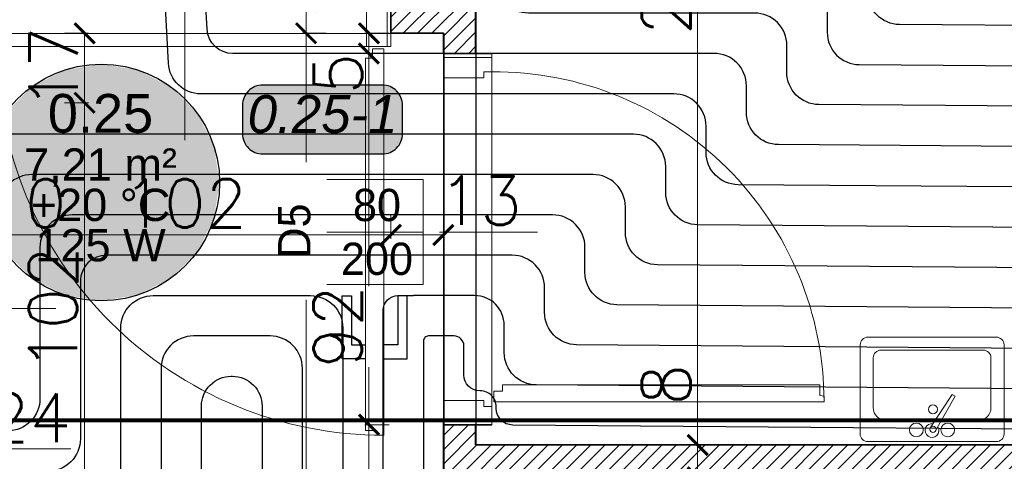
# Model space of a CAD drawing. Header units: millimetres. Extents: x -740 to 33545, y -26688 to 22494.
# Tile 125 of 256: x 9279 to 9523, y 11085 to 11195. Entities that reach past the tile are written whole.
import ezdxf
from ezdxf.enums import TextEntityAlignment as Align
from ezdxf.lldxf.tags import DXFTag

# ---------------------------------------------------------------- set-up
doc = ezdxf.new("R2010")
doc.units = ezdxf.units.MM
doc.header["$MEASUREMENT"] = 0
doc.layers.get('Defpoints').update_dxf_attribs({"color": 252})
for name, color, linetype in [('_I_EKO_PODKLAD 3', 252, 'Continuous'), ('D-opis', 252, 'Continuous'), ('stolarka', 252, 'Continuous'), ('ULTRA-GASTRO TECHNOLOGIA', 252, 'Continuous')]:
    doc.layers.add(name, color=color, linetype=linetype)
for name, color, linetype, lineweight in [('A_l.przerywana', 252, 'ICAD_ISO03W100', 9), ('A_opisy', 252, 'Continuous', 15), ('A_projektowane sciany', 252, 'Continuous', 35), ('A_wyposażenie', 252, 'Continuous', 9), ('CIENKA', 252, 'Continuous', 13), ('l.przerywana', 252, 'ICAD_ISO03W100', 5), ('l.wypełnien', 252, 'Continuous', 5), ('wymiarowanie', 252, 'Continuous', 9)]:
    doc.layers.add(name, color=color, linetype=linetype, lineweight=lineweight)
for name, color, linetype, lineweight, true_color in [('IS_Floors zone', 7, 'Continuous', 25, 0x008000), ('IS_Przyłącze (powrotne)', 5, 'Continuous', 25, 0x0000ff), ('IS_Przyłącze (zasilające)', 1, 'Continuous', 25, 0xff0000), ('IS_Room (Automatic)', 7, 'Continuous', 25, 0x000000), ('IS_Strefa podłóg', 7, 'Continuous', 25, 0x008000), ('IS_Wężownica OChP', 7, 'Continuous', 25, 0x800080)]:
    doc.layers.add(name, color=color, linetype=linetype, lineweight=lineweight, true_color=true_color)
doc.styles.add('Arial_____', font='arial.ttf')
doc.styles.add('Arial__I__', font='ariali.ttf')
doc.styles.add('styl2', font='simplex.shx')
tags = doc.linetypes.add('DASH', pattern=[15, 10, -5]).pattern_tags.tags
tags[6:7] = [DXFTag(74, 4), DXFTag(75, 0), DXFTag(340, '0'), DXFTag(46, 0.0), DXFTag(50, 0.0), DXFTag(44, 0.0), DXFTag(45, 0.0)]
tags[4:5] = [DXFTag(74, 4), DXFTag(75, 0), DXFTag(340, '0'), DXFTag(46, 0.0), DXFTag(50, 0.0), DXFTag(44, 0.0), DXFTag(45, 0.0)]
tags = doc.linetypes.add('ICAD_ISO03W100', pattern=[30, 12, -18]).pattern_tags.tags
tags[6:7] = [DXFTag(74, 4), DXFTag(75, 0), DXFTag(340, '0'), DXFTag(46, 1.0), DXFTag(50, 0.0), DXFTag(44, 0.0), DXFTag(45, 0.0)]
tags[4:5] = [DXFTag(74, 4), DXFTag(75, 0), DXFTag(340, '0'), DXFTag(46, 1.0), DXFTag(50, 0.0), DXFTag(44, 0.0), DXFTag(45, 0.0)]
doc.dimstyles.new('Skala 1-50', dxfattribs={"dimtxt": 12, "dimasz": 5, "dimexe": 1, "dimexo": 1, "dimgap": 1.5, "dimtad": 1, "dimdec": 1, "dimrnd": 0.5, "dimtxsty": 'styl2', "dimblk": 'ARCHTICK', "dimcen": 5, "dimadec": 0, "dimazin": 0, "dimtfac": 1, "dimtdec": 1, "dimtmove": 1, "dimatfit": 3, "dimldrblk": 'ARCHTICK', "dimfxl": 0, "dimlwd": -1, "dimlwe": -1, "dimarcsym": 0})

# ---------------------------------------------------------------- blocks, each defined once
blk = doc.blocks.new('_ArchTick')
at = {"color": 0, "linetype": 'ByBlock', "const_width": 0.15}
blk.add_lwpolyline([(-0.5, -0.5), (0.5, 0.5)], dxfattribs=at)
blk = doc.blocks.new('*D1147')
at = {"layer": 'Defpoints', "color": 0}
for p in [(9259.19, 11088.59), (9259.19, 11074.65), (9235.19, 11050.67)]:
    blk.add_point(p, dxfattribs=at)
at = {"layer": 'wymiarowanie', "color": 0}
for p, q in [((9235.19, 11083.59), (9235.19, 11089.59)), ((9235.19, 11088.59), (9259.19, 11088.59)), ((9259.19, 11083.59), (9259.19, 11089.59)), ((9259.19, 11088.59), (9291.95, 11088.59))]:
    blk.add_line(p, q, dxfattribs=at)
at = {"layer": 'wymiarowanie', "color": 0, "xscale": 5, "yscale": 5, "zscale": 5, "rotation": 180}
blk.add_blockref('_ArchTick', (9235.19, 11088.59), dxfattribs=at)
at = {"layer": 'wymiarowanie', "color": 0, "xscale": 5, "yscale": 5, "zscale": 5}
blk.add_blockref('_ArchTick', (9259.19, 11088.59), dxfattribs=at)
at = {"layer": 'wymiarowanie', "color": 0, "insert": (9281.67, 11096.24), "char_height": 12, "attachment_point": 5, "style": 'styl2'}
blk.add_mtext('24', dxfattribs=at)
blk = doc.blocks.new('dgttrre')
at = {"layer": '_I_EKO_PODKLAD 3', "linetype": 'Continuous', "lineweight": 9}
for p, q in [((11317.18, 2848.41), (11352.46, 2848.41)), ((11315.02, 2821.77), (11315.02, 2846.25)), ((11354.62, 2821.77), (11354.62, 2846.25)), ((11320.78, 2844.81), (11348.86, 2844.81)), ((11318.62, 2828.97), (11318.62, 2842.65)), ((11351.02, 2828.97), (11351.02, 2842.65)), ((11334.48, 2823.66), (11340.34, 2832.56)), ((11335.88, 2822.79), (11341.15, 2832.14)), ((11340.34, 2832.56), (11341.15, 2832.14)), ((11322.22, 2825.37), (11335.61, 2825.37)), ((11337.33, 2825.37), (11347.42, 2825.37)), ((11317.18, 2819.61), (11352.46, 2819.61))]:
    blk.add_line(p, q, dxfattribs=at)
for centre, radius in [((11335.04, 2828.5), 1.22), ((11330.48, 2822.84), 1.9), ((11335.04, 2822.99), 0.867), ((11339.12, 2822.84), 1.9)]:
    blk.add_circle(centre, radius, dxfattribs=at)
for centre, radius, start, end in [((11317.18, 2846.25), 2.16, 90, 180), ((11352.46, 2846.25), 2.16, 0, 90), ((11320.78, 2842.65), 2.16, 90, 180), ((11348.86, 2842.65), 2.16, 0, 90), ((11322.22, 2828.97), 3.6, 180, 270), ((11347.42, 2828.97), 3.6, 270, 0), ((11334.78, 2822.69), 1.9, 80.9336, 32.0064), ((11317.18, 2821.77), 2.16, 180, 270), ((11352.46, 2821.77), 2.16, 270, 0)]:
    blk.add_arc(centre, radius, start, end, dxfattribs=at)
blk = doc.blocks.new('dghjjkkl')
at = {"layer": 'CIENKA', "color": 8}
blk.add_blockref('dgttrre', (0, 0), dxfattribs=at)
blk = doc.blocks.new('*D2254')
at = {"layer": 'Defpoints', "color": 0}
for p in [(9449.19, 11323.52), (9447.18, 11089.52), (9449.19, 11089.52)]:
    blk.add_point(p, dxfattribs=at)
at = {"layer": 'wymiarowanie', "color": 0}
for p, q in [((9448.19, 11323.52), (9446.18, 11323.52)), ((9447.18, 11323.52), (9447.18, 11089.52)), ((9448.19, 11089.52), (9446.18, 11089.52))]:
    blk.add_line(p, q, dxfattribs=at)
at = {"layer": 'wymiarowanie', "color": 0, "xscale": 5, "yscale": 5, "zscale": 5}
for p, rotation in [((9447.18, 11323.52), 90), ((9447.18, 11089.52), 270)]:
    blk.add_blockref('_ArchTick', p, dxfattribs=dict(at, rotation=rotation))
at = {"layer": 'wymiarowanie', "color": 0, "insert": (9439.38, 11206.52), "char_height": 12, "attachment_point": 5, "rotation": 90, "style": 'styl2'}
blk.add_mtext('234', dxfattribs=at)
blk = doc.blocks.new('*D2255')
at = {"layer": 'Defpoints', "color": 0}
for p in [(9449.19, 11089.52), (9447.18, 11081.52), (9463.78, 11081.52)]:
    blk.add_point(p, dxfattribs=at)
at = {"layer": 'wymiarowanie', "color": 0}
for p, q in [((9447.18, 11089.52), (9447.18, 11109.99)), ((9448.19, 11089.52), (9446.18, 11089.52)), ((9447.18, 11089.52), (9447.18, 11081.52)), ((9452.18, 11081.52), (9446.18, 11081.52))]:
    blk.add_line(p, q, dxfattribs=at)
at = {"layer": 'wymiarowanie', "color": 0, "xscale": 5, "yscale": 5, "zscale": 5}
for p, rotation in [((9447.18, 11089.52), 90), ((9447.18, 11081.52), 270)]:
    blk.add_blockref('_ArchTick', p, dxfattribs=dict(at, rotation=rotation))
at = {"layer": 'wymiarowanie', "color": 0, "insert": (9439.38, 11104.44), "char_height": 12, "attachment_point": 5, "rotation": 90, "style": 'styl2'}
blk.add_mtext('8', dxfattribs=at)
blk = doc.blocks.new('*D2260')
at = {"layer": 'Defpoints', "color": 0}
for p in [(9371.11, 11199.52), (9350.2, 11191.52), (9383.33, 11191.52)]:
    blk.add_point(p, dxfattribs=at)
at = {"layer": 'wymiarowanie', "color": 0}
for p, q in [((9350.2, 11199.52), (9350.2, 11217.62)), ((9355.2, 11199.52), (9349.2, 11199.52)), ((9350.2, 11199.52), (9350.2, 11191.52)), ((9355.2, 11191.52), (9349.2, 11191.52))]:
    blk.add_line(p, q, dxfattribs=at)
at = {"layer": 'wymiarowanie', "color": 0, "xscale": 5, "yscale": 5, "zscale": 5}
for p, rotation in [((9350.2, 11199.52), 90), ((9350.2, 11191.52), 270)]:
    blk.add_blockref('_ArchTick', p, dxfattribs=dict(at, rotation=rotation))
at = {"layer": 'wymiarowanie', "color": 0, "insert": (9342.4, 11212.07), "char_height": 12, "attachment_point": 5, "rotation": 90, "style": 'styl2'}
blk.add_mtext('8', dxfattribs=at)
blk = doc.blocks.new('*D2261')
at = {"layer": 'Defpoints', "color": 0}
for p in [(9383.33, 11191.52), (9350.2, 10833.52), (9384.19, 10833.52)]:
    blk.add_point(p, dxfattribs=at)
at = {"layer": 'wymiarowanie', "color": 0}
for p, q in [((9355.2, 11191.52), (9349.2, 11191.52)), ((9350.2, 11191.52), (9350.2, 10833.52)), ((9355.2, 10833.52), (9349.2, 10833.52))]:
    blk.add_line(p, q, dxfattribs=at)
at = {"layer": 'wymiarowanie', "color": 0, "xscale": 5, "yscale": 5, "zscale": 5}
for p, rotation in [((9350.2, 11191.52), 90), ((9350.2, 10833.52), 270)]:
    blk.add_blockref('_ArchTick', p, dxfattribs=dict(at, rotation=rotation))
at = {"layer": 'wymiarowanie', "color": 0, "insert": (9341.53, 10980.79), "char_height": 12, "attachment_point": 5, "rotation": 90, "style": 'styl2'}
blk.add_mtext('358', dxfattribs=at)
blk = doc.blocks.new('*D2525')
at = {"layer": 'Defpoints', "color": 0}
for p in [(9259.11, 11159.42), (9269.11, 11159.42), (9269.11, 11141.57)]:
    blk.add_point(p, dxfattribs=at)
at = {"layer": 'wymiarowanie', "color": 0}
for p, q in [((9259.11, 11146.57), (9259.11, 11140.57)), ((9269.11, 11146.57), (9269.11, 11140.57)), ((9259.11, 11141.57), (9269.11, 11141.57))]:
    blk.add_line(p, q, dxfattribs=at)
at = {"layer": 'wymiarowanie', "color": 0, "xscale": 5, "yscale": 5, "zscale": 5, "rotation": 180}
blk.add_blockref('_ArchTick', (9259.11, 11141.57), dxfattribs=at)
at = {"layer": 'wymiarowanie', "color": 0, "xscale": 5, "yscale": 5, "zscale": 5}
blk.add_blockref('_ArchTick', (9269.11, 11141.57), dxfattribs=at)
at = {"layer": 'wymiarowanie', "color": 0, "insert": (9280.54, 11149.37), "char_height": 12, "attachment_point": 5, "style": 'styl2'}
blk.add_mtext('10', dxfattribs=at)
blk = doc.blocks.new('*D2526')
at = {"layer": 'Defpoints', "color": 0}
for p in [(9269.11, 11159.42), (9371.19, 11159.42), (9371.19, 11141.57)]:
    blk.add_point(p, dxfattribs=at)
at = {"layer": 'wymiarowanie', "color": 0}
for p, q in [((9269.11, 11146.57), (9269.11, 11140.57)), ((9371.19, 11146.57), (9371.19, 11140.57)), ((9269.11, 11141.57), (9371.19, 11141.57))]:
    blk.add_line(p, q, dxfattribs=at)
at = {"layer": 'wymiarowanie', "color": 0, "xscale": 5, "yscale": 5, "zscale": 5, "rotation": 180}
blk.add_blockref('_ArchTick', (9269.11, 11141.57), dxfattribs=at)
at = {"layer": 'wymiarowanie', "color": 0, "xscale": 5, "yscale": 5, "zscale": 5}
blk.add_blockref('_ArchTick', (9371.19, 11141.57), dxfattribs=at)
at = {"layer": 'wymiarowanie', "color": 0, "insert": (9320.15, 11149.37), "char_height": 12, "attachment_point": 5, "style": 'styl2'}
blk.add_mtext('102', dxfattribs=at)
blk = doc.blocks.new('*D2527')
at = {"layer": 'Defpoints', "color": 0}
for p in [(9371.19, 11159.42), (9384.19, 11159.42), (9384.19, 11141.57)]:
    blk.add_point(p, dxfattribs=at)
at = {"layer": 'wymiarowanie', "color": 0}
for p, q in [((9371.19, 11146.57), (9371.19, 11140.57)), ((9384.19, 11146.57), (9384.19, 11140.57)), ((9371.19, 11141.57), (9384.19, 11141.57))]:
    blk.add_line(p, q, dxfattribs=at)
at = {"layer": 'wymiarowanie', "color": 0, "xscale": 5, "yscale": 5, "zscale": 5, "rotation": 180}
blk.add_blockref('_ArchTick', (9371.19, 11141.57), dxfattribs=at)
at = {"layer": 'wymiarowanie', "color": 0, "xscale": 5, "yscale": 5, "zscale": 5}
blk.add_blockref('_ArchTick', (9384.19, 11141.57), dxfattribs=at)
at = {"layer": 'wymiarowanie', "color": 0, "insert": (9393.34, 11150.06), "char_height": 12, "attachment_point": 5, "style": 'styl2'}
blk.add_mtext('13', dxfattribs=at)
blk = doc.blocks.new('*D2720')
at = {"layer": 'Defpoints', "color": 0}
for p in [(9365.76, 11094.52), (9388.02, 11094.52), (9388.19, 10958.52)]:
    blk.add_point(p, dxfattribs=at)
at = {"layer": 'wymiarowanie', "color": 0}
for p, q in [((9370.76, 11094.52), (9364.76, 11094.52)), ((9365.76, 10958.52), (9365.76, 11094.52)), ((9370.76, 10958.52), (9364.76, 10958.52))]:
    blk.add_line(p, q, dxfattribs=at)
at = {"layer": 'wymiarowanie', "color": 0, "xscale": 5, "yscale": 5, "zscale": 5}
for p, rotation in [((9365.76, 11094.52), 90), ((9365.76, 10958.52), 270)]:
    blk.add_blockref('_ArchTick', p, dxfattribs=dict(at, rotation=rotation))
at = {"layer": 'wymiarowanie', "color": 0, "insert": (9357.96, 11026.52), "char_height": 12, "attachment_point": 5, "rotation": 90, "style": 'styl2'}
blk.add_mtext('136', dxfattribs=at)
blk = doc.blocks.new('*D2721')
at = {"layer": 'Defpoints', "color": 0}
for p in [(9365.76, 11186.52), (9384.19, 11186.52), (9388.02, 11094.52)]:
    blk.add_point(p, dxfattribs=at)
at = {"layer": 'wymiarowanie', "color": 0}
for p, q in [((9370.76, 11186.52), (9364.76, 11186.52)), ((9365.76, 11186.52), (9365.76, 11128.86)), ((9365.76, 11094.52), (9365.76, 11108.78)), ((9370.76, 11094.52), (9364.76, 11094.52))]:
    blk.add_line(p, q, dxfattribs=at)
at = {"layer": 'wymiarowanie', "color": 0, "xscale": 5, "yscale": 5, "zscale": 5}
for p, rotation in [((9365.76, 11186.52), 90), ((9365.76, 11094.52), 270)]:
    blk.add_blockref('_ArchTick', p, dxfattribs=dict(at, rotation=rotation))
at = {"layer": 'wymiarowanie', "color": 0, "insert": (9358.02, 11118.82), "char_height": 12, "attachment_point": 5, "rotation": 90, "style": 'styl2'}
blk.add_mtext('92', dxfattribs=at)
blk = doc.blocks.new('*D2722')
at = {"layer": 'Defpoints', "color": 0}
for p in [(9365.76, 11191.52), (9383.33, 11191.52), (9384.19, 11186.52)]:
    blk.add_point(p, dxfattribs=at)
at = {"layer": 'wymiarowanie', "color": 0}
for p, q in [((9370.76, 11191.52), (9364.76, 11191.52)), ((9365.76, 11186.52), (9365.76, 11191.52)), ((9370.76, 11186.52), (9364.76, 11186.52))]:
    blk.add_line(p, q, dxfattribs=at)
at = {"layer": 'wymiarowanie', "color": 0, "xscale": 5, "yscale": 5, "zscale": 5}
for p, rotation in [((9365.76, 11191.52), 90), ((9365.76, 11186.52), 270)]:
    blk.add_blockref('_ArchTick', p, dxfattribs=dict(at, rotation=rotation))
at = {"layer": 'wymiarowanie', "color": 0, "insert": (9358.11, 11181.5), "char_height": 12, "attachment_point": 5, "rotation": 90, "style": 'styl2'}
blk.add_mtext('5', dxfattribs=at)
blk = doc.blocks.new('*D2723')
at = {"layer": 'Defpoints', "color": 0}
for p in [(9259.11, 11191.52), (9259.11, 11174.32), (9295.31, 11174.32)]:
    blk.add_point(p, dxfattribs=at)
at = {"layer": 'wymiarowanie', "color": 0}
for p, q in [((9290.31, 11191.52), (9296.31, 11191.52)), ((9295.31, 11191.52), (9295.31, 11174.32)), ((9290.31, 11174.32), (9296.31, 11174.32))]:
    blk.add_line(p, q, dxfattribs=at)
at = {"layer": 'wymiarowanie', "color": 0, "xscale": 5, "yscale": 5, "zscale": 5}
for p, rotation in [((9295.31, 11191.52), 90), ((9295.31, 11174.32), 270)]:
    blk.add_blockref('_ArchTick', p, dxfattribs=dict(at, rotation=rotation))
at = {"layer": 'wymiarowanie', "color": 0, "insert": (9287.66, 11182.92), "char_height": 12, "attachment_point": 5, "rotation": 90, "style": 'styl2'}
blk.add_mtext('17', dxfattribs=at)
blk = doc.blocks.new('*D2724')
at = {"layer": 'Defpoints', "color": 0}
for p in [(9259.11, 11174.32), (9259.19, 11072.32), (9295.31, 11072.32)]:
    blk.add_point(p, dxfattribs=at)
at = {"layer": 'wymiarowanie', "color": 0}
for p, q in [((9290.31, 11174.32), (9296.31, 11174.32)), ((9295.31, 11174.32), (9295.31, 11072.32)), ((9290.31, 11072.32), (9296.31, 11072.32))]:
    blk.add_line(p, q, dxfattribs=at)
at = {"layer": 'wymiarowanie', "color": 0, "xscale": 5, "yscale": 5, "zscale": 5}
for p, rotation in [((9295.31, 11174.32), 90), ((9295.31, 11072.32), 270)]:
    blk.add_blockref('_ArchTick', p, dxfattribs=dict(at, rotation=rotation))
at = {"layer": 'wymiarowanie', "color": 0, "insert": (9287.51, 11123.32), "char_height": 12, "attachment_point": 5, "rotation": 90, "style": 'styl2'}
blk.add_mtext('102', dxfattribs=at)

msp = doc.modelspace()

# ---------------------------------------------------------------- hatches: boundary and pattern name
at = {"layer": 'IS_Floors zone', "lineweight": 50, "true_color": 0xffffff, "transparency": 33554687}
msp.add_hatch(color=7, dxfattribs=at).paths.add_polyline_path([(9339.43, 11161.62), (9369.06, 11161.62), (9371.56, 11162.29), (9373.39, 11164.12), (9374.06, 11166.62), (9374.06, 11173.71), (9373.39, 11176.21), (9371.56, 11178.04), (9369.06, 11178.71), (9339.43, 11178.71), (9336.93, 11178.04), (9335.1, 11176.21), (9334.43, 11173.71), (9334.43, 11166.62), (9335.1, 11164.12), (9336.93, 11162.29)])
at = {"layer": 'IS_Room (Automatic)', "lineweight": 50, "true_color": 0xffffff, "transparency": 33554687}
msp.add_hatch(color=7, dxfattribs=at).paths.add_polyline_path([(9328.77, 11154.55), (9327.33, 11163.61), (9323.16, 11171.79), (9316.67, 11178.28), (9308.5, 11182.44), (9299.44, 11183.88), (9290.37, 11182.44), (9282.2, 11178.28), (9275.71, 11171.79), (9271.54, 11163.61), (9270.1, 11154.55), (9271.54, 11145.49), (9275.71, 11137.31), (9282.2, 11130.82), (9290.37, 11126.66), (9299.44, 11125.22), (9308.5, 11126.66), (9316.67, 11130.82), (9323.16, 11137.31), (9327.33, 11145.49)])
at = {"layer": 'l.wypełnien'}
h = msp.add_hatch(dxfattribs=at)
h.set_pattern_fill('ANSI31', color=256, scale=20, style=0)
h.paths.add_polyline_path([(9360.94, 11323.52), (9360.94, 11368.7), (9502.09, 11368.7), (9506.19, 11368.7), (9506.19, 11323.52), (9392.19, 11323.52), (9392.19, 11310.52), (9392.19, 11186.52), (9384.19, 11186.52), (9384.19, 11191.52), (9371.19, 11191.52), (9371.19, 11199.52), (9384.19, 11199.52), (9384.19, 11323.52)])
h.paths.add_polyline_path([(9181.19, 11191.52), (9235.19, 11191.52), (9235.19, 11199.52), (9189.19, 11199.52), (9189.19, 11323.52), (9181.19, 11323.52), (9181.19, 11191.52)])
h.paths.add_polyline_path([(9259.19, 11191.52), (9269.19, 11191.52), (9269.19, 11199.52), (9259.19, 11199.52)])
h = msp.add_hatch(dxfattribs=at)
h.set_pattern_fill('ANSI31', color=256, scale=20, style=0)
h.paths.add_polyline_path([(9094.19, 10833.52), (9094.19, 11054.32), (9235.19, 11054.32), (9235.19, 11066.32), (9077.19, 11066.32), (9077.19, 11054.32), (9082.19, 11054.32), (9082.19, 10946.52), (9077.19, 10946.52), (9077.19, 10938.52), (9082.19, 10938.52), (9082.19, 10833.52), (9094.19, 10833.52)])
h.paths.add_polyline_path([(9384.19, 10958.52), (9451.64, 10958.52), (9451.64, 10966.52), (9392.19, 10966.52), (9392.19, 11081.52), (9604.19, 11081.52), (9604.19, 11089.52), (9392.19, 11089.52), (9392.19, 11094.52), (9384.19, 11094.52)])
h.paths.add_polyline_path([(9612.19, 11005.43), (9645.19, 11005.43), (9645.19, 10990.32), (9645.19, 10978.32), (9645.19, 10951.32), (9604.19, 10951.32), (9604.19, 10958.52), (9543.64, 10958.52), (9543.64, 10966.52), (9604.19, 10966.52), (9604.19, 11018.43), (9612.19, 11018.43)])
h.paths.add_polyline_path([(8932.19, 11054.32), (8975.19, 11054.32), (8975.19, 11066.32), (8932.19, 11066.32)])
h.paths.add_polyline_path([(8932.19, 10938.52), (8985.19, 10938.52), (8985.19, 10946.52), (8932.19, 10946.52)])

# ---------------------------------------------------------------- linework, layer by layer
at = {"layer": 'A_l.przerywana', "ltscale": 0.3}
for points in [[(9371.19, 11188.26), (9371.19, 11200.26), (9269.19, 11200.26), (9269.19, 11188.26)], [(9384.19, 11094.52), (9396.19, 11094.52), (9396.19, 11186.52), (9384.19, 11186.52)]]:
    msp.add_lwpolyline(points, close=True, dxfattribs=at)
at = {"layer": 'A_opisy'}
for p, q in [((9320.19, 11165.05), (9320.19, 11220.05)), ((9407.49, 11142.26), (9379.19, 11142.26)), ((9288.18, 11123.32), (9233.18, 11123.32))]:
    msp.add_line(p, q, dxfattribs=at)
at = {"layer": 'A_projektowane sciany'}
for p, q in [((9392.19, 11186.52), (9392.19, 11323.52)), ((9392.11, 11190.52), (9392.19, 11310.52)), ((9371.19, 11200.26), (9371.19, 11191.52)), ((9371.11, 11191.52), (9384.19, 11191.52)), ((9384.19, 11186.52), (9384.19, 11191.52)), ((9396.19, 11186.52), (9384.19, 11186.52)), ((9384.19, 10958.52), (9384.19, 11095.32)), ((9384.19, 11094.52), (9396.19, 11094.52)), ((9392.19, 11089.52), (9392.19, 11094.52)), ((9604.19, 11089.52), (9392.19, 11089.52))]:
    msp.add_line(p, q, dxfattribs=at)
at = {"layer": 'D-opis', "linetype": 'DASH', "lineweight": 0, "ltscale": 2.5, "const_width": 1}
msp.add_lwpolyline([(10251.78, 11095.63), (8796.61, 11095.63)], dxfattribs=at)
at = {"layer": 'IS_Floors zone'}
msp.add_lwpolyline([(9339.43, 11161.62), (9369.06, 11161.62, 0.414214), (9374.06, 11166.62), (9374.06, 11173.71, 0.414214), (9369.06, 11178.71), (9339.43, 11178.71, 0.414214), (9334.43, 11173.71), (9334.43, 11166.62, 0.414214)], format="xyb", close=True, dxfattribs=at)
at = {"layer": 'IS_Przyłącze (powrotne)', "color": 212, "true_color": 0xc800c8, "transparency": 33554687, "extrusion": (0, 0, -1)}
msp.add_lwpolyline([(-9599.28, 11121.24), (-9599.28, 11100.96, 0.416512), (-9591.22, 11092.96), (-9401.38, 11094.45, 0.411955), (-9397.28, 11098.59), (-9397.28, 11099, -0.414225), (-9393.35, 11102.93), (-9393.19, 11102.93, 0.414195), (-9389.27, 11106.85), (-9389.27, 11114.08, -0.414223), (-9386.82, 11116.52), (-9384.28, 11116.52), (-9381.78, 11116.52)], format="xyb", dxfattribs=at)
at = {"layer": 'IS_Przyłącze (zasilające)', "color": 92, "true_color": 0x00c800, "transparency": 33554687}
msp.add_lwpolyline([(9583.39, 11167.07), (9531.06, 11167.07, 0.414219), (9529.28, 11165.3, -0.416512), (9527.51, 11163.46), (9467.2, 11163.94, -0.411925), (9459.27, 11171.94), (9459.27, 11178.52, 0.414223), (9451.26, 11186.52), (9332.02, 11186.52, -0.398727), (9325.65, 11192.56), (9325.28, 11199.52), (9324.88, 11207.02)], format="xyb", dxfattribs=at)
at = {"layer": 'IS_Room (Automatic)'}
msp.add_circle((9299.44, 11154.55), 29.33, dxfattribs=at)
at = {"layer": 'IS_Strefa podłóg', "extrusion": (0, 1.4307e-60, -1)}
msp.add_lwpolyline([(-9604.28, 11089.52), (-9392.28, 11089.52), (-9392.29, 11323.48), (-9604.28, 11323.48)], close=True, dxfattribs=at)
at = {"layer": 'IS_Wężownica OChP', "color": 12, "true_color": 0xc80000, "transparency": 33554687}
for points in [[(9529.31, 11173.45), (9477.2, 11173.86, -0.411923), (9469.27, 11181.86), (9469.27, 11188.52, 0.414222), (9461.27, 11196.52), (9405.28, 11196.52, -0.414232), (9397.28, 11204.52), (9397.29, 11310.48, -0.414203), (9405.29, 11318.48), (9591.28, 11318.48, -0.414218)], [(9581.28, 11308.48), (9415.28, 11308.48, 0.414203), (9407.28, 11300.48), (9407.28, 11214.52, 0.414233), (9415.28, 11206.52), (9471.27, 11206.52, -0.414222), (9479.27, 11198.52), (9479.27, 11191.78, 0.411922), (9487.2, 11183.78), (9539.25, 11183.37)], [(9539.34, 11193.37), (9497.2, 11193.7, -0.411922), (9489.27, 11201.7), (9489.27, 11208.52, 0.414221), (9481.27, 11216.52), (9425.28, 11216.52, -0.414232), (9417.28, 11224.52), (9417.28, 11290.48, -0.414203), (9425.28, 11298.48), (9571.28, 11298.48, -0.414218)]]:
    msp.add_lwpolyline(points, format="xyb", dxfattribs=at)
at = {"layer": 'IS_Wężownica OChP', "color": 212, "true_color": 0xc800c8, "transparency": 33554687}
for points in [[(9381.78, 11116.52), (9380.5, 11116.52, 0.414214), (9379.28, 11115.29), (9379.27, 10961.52, 0.41422), (9387.27, 10953.52), (9474.79, 10953.52, -0.414209), (9482.79, 10945.52), (9482.79, 10941.52, 0.414199), (9490.79, 10933.52), (9572.65, 10933.52, -0.414192), (9579.28, 10926.88), (9579.28, 10926.61, 0.414207), (9585.92, 10919.97), (9591.28, 10919.97, -0.414206), (9599.28, 10911.97), (9599.28, 10847.29, -0.413528), (9591.3, 10839.29), (9272.31, 10838.54, -0.414883)], [(9349.27, 10931.52), (9349.28, 11108.52, 0.414234), (9341.28, 11116.52), (9322.27, 11116.52, 0.41423), (9314.27, 11108.52), (9314.28, 11070.99, -0.414238)], [(9324.28, 11060.99), (9324.27, 11099.16, -0.414231), (9331.63, 11106.52), (9331.93, 11106.52, -0.414233), (9339.28, 11099.16), (9339.27, 10921.52, 0.414222)]]:
    msp.add_lwpolyline(points, format="xyb", dxfattribs=at)
at = {"layer": 'l.przerywana', "ltscale": 0.3}
msp.add_arc((9396.72, 11100.22), 81.77, 359.9584, 90.3755, dxfattribs=at)
at = {"layer": 'stolarka', "lineweight": 9}
msp.add_lwpolyline([(9396.72, 11102.81), (9396.72, 11100.22), (9478.49, 11100.16), (9478.48, 11101.62), (9477.41, 11101.79), (9477.41, 11104.44), (9398.87, 11104.44), (9398.87, 11102.81), (9396.72, 11102.81)], dxfattribs=at)
at = {"layer": 'ULTRA-GASTRO TECHNOLOGIA', "linetype": 'Continuous', "lineweight": 13}
for points in [[(9365.19, 11198.28), (9366.7, 11198.28), (9366.7, 11200.26), (9370.24, 11200.26), (9370.24, 11188.26), (9365.19, 11188.26), (9365.19, 11198.28)], [(9394.21, 11180.47), (9394.21, 11181.99), (9396.19, 11181.99), (9396.19, 11185.52), (9384.19, 11185.52), (9384.19, 11180.47), (9394.21, 11180.47)], [(9394.21, 11100.52), (9394.21, 11099.01), (9396.19, 11099.01), (9396.19, 11095.47), (9384.19, 11095.47), (9384.19, 11100.52), (9394.21, 11100.52)]]:
    msp.add_lwpolyline(points, dxfattribs=at)

# ---------------------------------------------------------------- block references
at = {"layer": 'A_wyposażenie', "xscale": 0.8999999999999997, "yscale": 0.8999999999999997, "zscale": 0.9, "rotation": 359.9999999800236}
msp.add_blockref('dghjjkkl', (-696.08, 8552.68), dxfattribs=at)

# ---------------------------------------------------------------- texts
at = {"layer": 'IS_Floors zone', "style": 'Arial__I__'}
msp.add_text('0.25-1', height=9.375, dxfattribs=at).set_placement((9354.28, 11171.52), align=Align.MIDDLE_CENTER)
at = {"layer": 'IS_Room (Automatic)', "style": 'Arial_____'}
msp.add_text('0.25', height=9.6, dxfattribs=at).set_placement((9299.27, 11164.01), align=Align.BOTTOM_CENTER)
for s, p in [('7,21 m²', (9299.27, 11159.01)), ('+20 °C', (9299.27, 11149.01)), ('125 W', (9299.27, 11139.01))]:
    msp.add_text(s, height=8, dxfattribs=at).set_placement(p, align=Align.MIDDLE_CENTER)

# ---------------------------------------------------------------- dimensions: what is measured, and where the dimension line sits
at = {"layer": 'wymiarowanie'}
for base, p1, p2, picture, middle in [((9447.18, 11089.52), (9449.19, 11323.52), (9449.19, 11089.52), '*D2254', (9439.38, 11206.52)), ((9295.31, 11072.32), (9259.11, 11174.32), (9259.19, 11072.32), '*D2724', (9287.51, 11123.32)), ((9365.76, 11094.52), (9388.19, 10958.52), (9388.02, 11094.52), '*D2720', (9357.96, 11026.52))]:
    dim = msp.add_linear_dim(base=base, p1=p1, p2=p2, angle=90, dimstyle='Skala 1-50', dxfattribs=at)
    dim.commit()
    dim.dimension.update_dxf_attribs({"geometry": picture, "text_midpoint": middle})
for base, p1, p2, picture, middle in [((9350.2, 11191.52), (9371.11, 11199.52), (9383.33, 11191.52), '*D2260', (9350.2, 11212.07)), ((9295.31, 11174.32), (9259.11, 11191.52), (9259.11, 11174.32), '*D2723', (9295.31, 11182.92)), ((9365.76, 11191.52), (9384.19, 11186.52), (9383.33, 11191.52), '*D2722', (9365.76, 11181.5)), ((9447.18, 11081.52), (9449.19, 11089.52), (9463.78, 11081.52), '*D2255', (9447.18, 11104.44))]:
    dim = msp.add_linear_dim(base=base, p1=p1, p2=p2, angle=90, dimstyle='Skala 1-50', dxfattribs=at)
    dim.commit()
    dim.dimension.update_dxf_attribs({"geometry": picture, "text_midpoint": middle, "dimtype": 160})
for base, p1, p2, picture, middle in [((9269.11, 11141.57), (9259.11, 11159.42), (9269.11, 11159.42), '*D2525', (9280.54, 11141.57)), ((9259.19, 11088.59), (9235.19, 11050.67), (9259.19, 11074.65), '*D1147', (9281.67, 11088.59))]:
    dim = msp.add_linear_dim(base=base, p1=p1, p2=p2, dimstyle='Skala 1-50', dxfattribs=at)
    dim.commit()
    dim.dimension.update_dxf_attribs({"geometry": picture, "text_midpoint": middle, "dimtype": 160})

# ---------------------------------------------------------------- next in the draw order: texts
at = {"layer": 'A_opisy', "ltscale": 0.3, "insert": (9366.19, 11142.26), "char_height": 8, "width": 26, "attachment_point": 5, "bg_fill": 2}
msp.add_mtext('\\pi3.10800;{\\fCentury Gothic|b0|i0|c238|p0;80}\\P{\\fCentury Gothic|b0|i0|c238|p0;200}', dxfattribs=at)

# ---------------------------------------------------------------- next in the draw order: linework, layer by layer
at = {"layer": 'A_opisy', "lineweight": 30, "ltscale": 0.3}
msp.add_lwpolyline([(9340.19, 11129.26), (9340.19, 11155.26), (9353.19, 11155.26), (9353.19, 11129.26)], close=True, dxfattribs=at)
at = {"layer": 'A_opisy', "ltscale": 0.3}
for points in [[(9353.19, 11155.26), (9379.19, 11155.26), (9379.19, 11142.26), (9353.19, 11142.26)], [(9353.19, 11142.26), (9379.19, 11142.26), (9379.19, 11129.26), (9353.19, 11129.26)]]:
    msp.add_lwpolyline(points, close=True, dxfattribs=at)
at = {"layer": 'IS_Przyłącze (zasilające)', "color": 212, "true_color": 0xc800c8, "transparency": 33554687, "extrusion": (0, 0, -1)}
msp.add_lwpolyline([(-9589.28, 11127.53), (-9589.28, 11111.04, 0.416512), (-9581.22, 11103.04), (-9407.2, 11104.4, 0.411925), (-9399.27, 11112.4), (-9399.27, 11119.18, -0.414223), (-9391.92, 11126.52), (-9384.28, 11126.52), (-9376.78, 11126.52)], format="xyb", dxfattribs=at)
at = {"layer": 'stolarka', "lineweight": 9}
msp.add_lwpolyline([(9366.65, 11187.68), (9369.44, 11187.68), (9369.44, 11091.91), (9367.93, 11091.93), (9367.75, 11093.07), (9364.91, 11093.07), (9364.91, 11185.38), (9366.65, 11185.38), (9366.65, 11187.68)], dxfattribs=at)
at = {"layer": 'stolarka'}
for points in [[(9364.91, 11110.82), (9359.11, 11110.82), (9359.11, 11126.49), (9361.43, 11126.49), (9361.43, 11114.3), (9364.91, 11114.3)], [(9369.44, 11110.82), (9375.24, 11110.82), (9375.24, 11126.49), (9372.92, 11126.49), (9372.92, 11114.3), (9369.44, 11114.3)]]:
    msp.add_lwpolyline(points, dxfattribs=at)
at = {"layer": 'stolarka', "linetype": 'ICAD_ISO03W100', "lineweight": 13, "ltscale": 0.3}
msp.add_arc((9369.44, 11187.68), 95.77, 180.0003, 270.0531, dxfattribs=at)

# ---------------------------------------------------------------- next in the draw order: dimensions: what is measured, and where the dimension line sits
at = {"layer": 'wymiarowanie'}
dim = msp.add_linear_dim(base=(9350.2, 10833.52), p1=(9383.33, 11191.52), p2=(9384.19, 10833.52), angle=90, dimstyle='Skala 1-50', dxfattribs=at)
dim.commit()
dim.dimension.update_dxf_attribs({"geometry": '*D2261', "text_midpoint": (9349.33, 10980.79), "dimtype": 160})
dim = msp.add_linear_dim(base=(9384.19, 11141.57), p1=(9371.19, 11159.42), p2=(9384.19, 11159.42), dimstyle='Skala 1-50', dxfattribs=at)
dim.commit()
dim.dimension.update_dxf_attribs({"geometry": '*D2527', "text_midpoint": (9393.34, 11142.26), "dimtype": 160})

# ---------------------------------------------------------------- next in the draw order: texts
at = {"layer": 'A_opisy', "ltscale": 0.3, "insert": (9347.3, 11142.52), "char_height": 8, "width": 26, "attachment_point": 5, "rotation": 90, "bg_fill": 2}
msp.add_mtext('{\\fCentury Gothic|b0|i0|c238|p0;D5}', dxfattribs=at)

# ---------------------------------------------------------------- next in the draw order: linework, layer by layer
at = {"layer": 'IS_Przyłącze (powrotne)', "color": 92, "true_color": 0x00c800, "transparency": 33554687, "extrusion": (0, 0, -1)}
msp.add_lwpolyline([(-9539.28, 11158.97), (-9539.28, 11156.12, 0.416512), (-9536.54, 11153.39), (-9457.2, 11154.01, 0.411925), (-9449.27, 11162.01), (-9449.27, 11168.52, -0.414223), (-9441.26, 11176.52), (-9324.08, 11176.52, 0.398881), (-9316.09, 11184.1), (-9315.28, 11199.48), (-9315.28, 11202.02)], format="xyb", dxfattribs=at)
at = {"layer": 'IS_Przyłącze (powrotne)', "color": 52, "true_color": 0xc8c800, "transparency": 33554687, "extrusion": (0, 0, -1)}
msp.add_lwpolyline([(-9559.28, 11146.39), (-9559.28, 11139.67, 0.416512), (-9552.83, 11133.26), (-9437.2, 11134.17, 0.411925), (-9429.27, 11142.17), (-9429.27, 11148.52, -0.414223), (-9421.26, 11156.52), (-9282.27, 11156.52, -0.414228), (-9274.27, 11148.52), (-9274.27, 11123.36), (-9274.27, 11110.99, 0.414237), (-9266.27, 11102.99), (-9235.27, 11102.99), (-9227.77, 11102.99)], format="xyb", dxfattribs=at)
at = {"layer": 'IS_Przyłącze (powrotne)', "color": 172, "true_color": 0x0000c8, "transparency": 33554687, "extrusion": (0, 0, -1)}
msp.add_lwpolyline([(-9579.28, 11133.81), (-9579.28, 11121.12, 0.416512), (-9571.22, 11113.12), (-9417.2, 11114.33, 0.411925), (-9409.27, 11122.32), (-9409.27, 11128.52, -0.414223), (-9401.26, 11136.52), (-9300.72, 11136.52, -0.414228), (-9294.27, 11130.07), (-9294.27, 11123.36), (-9294.27, 11090.99, 0.414237), (-9286.27, 11082.99), (-9235.98, 11082.99, -0.414152), (-9230.28, 11077.29), (-9230.28, 11077.05, 0.41415), (-9224.57, 11071.35), (-9064.85, 11071.35, -0.414211), (-9056.85, 11063.35), (-9056.85, 11054.35), (-9056.86, 11046.85)], format="xyb", dxfattribs=at)
at = {"layer": 'IS_Przyłącze (zasilające)', "color": 52, "true_color": 0xc8c800, "transparency": 33554687}
msp.add_lwpolyline([(9593.39, 11162.07), (9557.28, 11162.07, 0.414219), (9549.28, 11154.07), (9549.28, 11151.36, -0.416512), (9541.22, 11143.36), (9447.2, 11144.09, -0.411925), (9439.27, 11152.09), (9439.27, 11158.52, 0.414223), (9431.26, 11166.52), (9272.27, 11166.52, 0.414228), (9264.27, 11158.51), (9264.27, 11123.36), (9264.27, 11118.07, -0.414237), (9259.2, 11112.99), (9235.27, 11112.99), (9232.77, 11112.99)], format="xyb", dxfattribs=at)
at = {"layer": 'IS_Przyłącze (zasilające)', "color": 172, "true_color": 0x0000c8, "transparency": 33554687}
msp.add_lwpolyline([(9603.39, 11157.07), (9577.28, 11157.07, 0.414219), (9569.28, 11149.07), (9569.28, 11131.2, -0.416512), (9561.22, 11123.2), (9427.2, 11124.25, -0.411925), (9419.27, 11132.25), (9419.27, 11138.52, 0.414223), (9411.26, 11146.52), (9292.27, 11146.52, 0.414228), (9284.27, 11138.52), (9284.27, 11123.36), (9284.27, 11100.99, -0.414237), (9276.27, 11092.99), (9225.99, 11092.99, 0.414152), (9220.28, 11087.29), (9220.28, 11087.05, -0.41415), (9214.57, 11081.35), (9054.85, 11081.35, 0.414211), (9046.85, 11073.35), (9046.85, 11054.35), (9046.85, 11051.85)], format="xyb", dxfattribs=at)
at = {"layer": 'IS_Strefa podłóg', "extrusion": (0, -1.46924e-60, -1)}
msp.add_lwpolyline([(-9394.45, 10833.52), (-9259.3, 10833.52), (-9259.27, 11191.51), (-9384.28, 11191.52), (-9384.27, 10958.52), (-9604.28, 10958.51), (-9604.28, 10834.31), (-9394.45, 10834.31)], close=True, dxfattribs=at)
at = {"layer": 'IS_Wężownica OChP', "color": 212, "true_color": 0xc800c8, "transparency": 33554687}
for points in [[(9274.29, 10856.58, 0.41641), (9282.35, 10848.58), (9379.42, 10849.31), (9581.28, 10849.31, 0.414226), (9589.28, 10857.31), (9589.28, 10901.97, 0.414206), (9581.28, 10909.97), (9575.92, 10909.97, -0.414207), (9569.28, 10916.61), (9569.28, 10916.88, 0.414192), (9562.65, 10923.52), (9480.79, 10923.52, -0.414199), (9472.79, 10931.52), (9472.79, 10935.52, 0.414209), (9464.79, 10943.52), (9377.27, 10943.52, -0.414219), (9369.27, 10951.52), (9369.28, 11122.84, -0.414194), (9372.95, 11126.52), (9376.78, 11126.52)], [(9304.27, 11080.99), (9304.27, 11118.52, -0.414229), (9312.27, 11126.52), (9351.28, 11126.52, -0.414234), (9359.28, 11118.52), (9359.27, 10941.52, 0.414222)]]:
    msp.add_lwpolyline(points, format="xyb", dxfattribs=at)

# ---------------------------------------------------------------- next in the draw order: dimensions: what is measured, and where the dimension line sits
at = {"layer": 'wymiarowanie'}
dim = msp.add_linear_dim(base=(9365.76, 11186.52), p1=(9388.02, 11094.52), p2=(9384.19, 11186.52), angle=90, dimstyle='Skala 1-50', dxfattribs=at)
dim.commit()
dim.dimension.update_dxf_attribs({"geometry": '*D2721', "text_midpoint": (9365.82, 11118.82), "dimtype": 160})
dim = msp.add_linear_dim(base=(9371.19, 11141.57), p1=(9269.11, 11159.42), p2=(9371.19, 11159.42), dimstyle='Skala 1-50', dxfattribs=at)
dim.commit()
dim.dimension.update_dxf_attribs({"geometry": '*D2526', "text_midpoint": (9320.15, 11149.37)})

doc.saveas('drawing.dxf')
